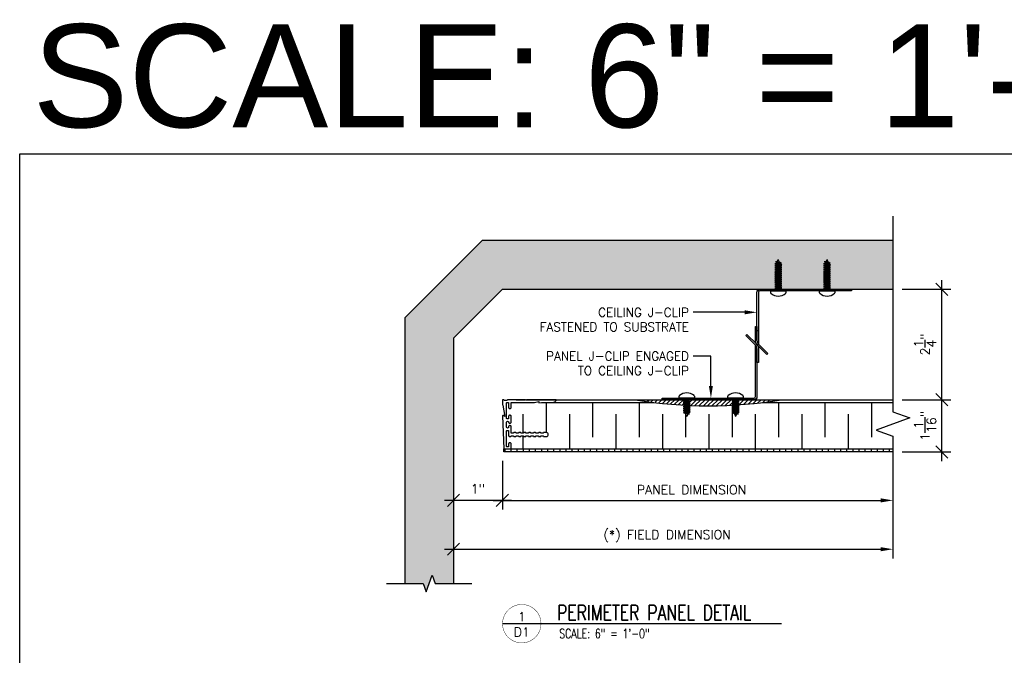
# Model space of a CAD drawing. Header units: inches. Extents: x 0 to 70.2, y 0 to 53.
# Tile 5 of 13: x 11 to 31.2, y 35.7 to 48.7. Entities that reach past the tile are written whole.
import ezdxf
from ezdxf import colors
from ezdxf.entities.mleader import LeaderData, LeaderLine
from ezdxf.enums import TextEntityAlignment as Align
from ezdxf.math import Vec2, Vec3

# ---------------------------------------------------------------- set-up
doc = ezdxf.new("R2010")
doc.units = ezdxf.units.IN
doc.header["$MEASUREMENT"] = 0
for name, color, linetype in [('1-ARCH', 1, 'Continuous'), ('1-DIM', 4, 'Continuous'), ('1-MOUNT', 155, 'Continuous'), ('1-PANEL', 6, 'Continuous'), ('1-TEXT', 2, 'Continuous'), ('1-TITLE', 4, 'Continuous')]:
    doc.layers.add(name, color=color, linetype=linetype)
doc.layers.add('1-VIEWPORT', color=3, linetype='Continuous', plot=False)
doc.styles.add('GEN NOTES', font='ARIALUNI.TTF')
doc.styles.add('TEXT', font='romans.shx')
doc.dimstyles.new('DIM 6-12', dxfattribs={"dimscale": 2, "dimtxt": 0.09375, "dimasz": 0.125, "dimexe": 0.09375, "dimexo": 0.09375, "dimgap": 0.0625, "dimtad": 1, "dimdec": 4, "dimzin": 3, "dimdsep": 46, "dimlunit": 5, "dimtxsty": 'TEXT', "dimblk": 'OBLIQUE', "dimcen": 0.09375, "dimdle": 0.09375, "dimclrd": 256, "dimclre": 4, "dimclrt": 2, "dimadec": 0, "dimazin": 0, "dimtfac": 1, "dimtdec": 4, "dimtmove": 0, "dimatfit": 3, "dimfxl": 1, "dimtfill": 1, "dimtolj": 1, "dimtzin": 0, "dimlwd": -1, "dimlwe": -1, "dimarcsym": 0})

# ---------------------------------------------------------------- blocks, each defined once
blk = doc.blocks.new('_Oblique')
at = {"color": 0, "linetype": 'ByBlock', "lineweight": -2}
blk.add_line((-0.5, -0.5), (0.5, 0.5), dxfattribs=at)
blk = doc.blocks.new('*D26')
at = {"layer": '1-DIM', "transparency": 16777216}
blk.add_line((19.697, 37.901), (28.634, 37.901), dxfattribs=at)
blk.add_solid([(28.634, 37.942), (28.634, 37.859), (28.884, 37.901)], dxfattribs=at)
at = {"layer": 'Defpoints', "color": 0, "transparency": 16777216}
for p in [(19.884, 37.901), (28.884, 37.901), (28.884, 37.901)]:
    blk.add_point(p, dxfattribs=at)
at = {"layer": '1-DIM', "transparency": 16777216, "xscale": 0.25, "yscale": 0.25, "zscale": 0.25, "rotation": 180}
blk.add_blockref('_Oblique', (19.884, 37.901), dxfattribs=at)
at = {"layer": '1-DIM', "color": 2, "transparency": 16777216, "insert": (24.259, 38.169), "char_height": 0.1875, "attachment_point": 5, "style": 'TEXT', "bg_fill": 3, "box_fill_scale": 1.25, "bg_fill_color": 256, "bg_fill_true_color": 13158600, "bg_fill_transparency": 0}
blk.add_mtext('\\A1;(*) FIELD DIMENSION', dxfattribs=at)
blk = doc.blocks.new('*D27')
at = {"layer": '1-DIM', "color": 4, "transparency": 16777216}
blk.add_line((20.884, 39.713), (20.884, 38.713), dxfattribs=at)
at = {"layer": '1-DIM', "transparency": 16777216}
blk.add_line((20.697, 38.901), (28.634, 38.901), dxfattribs=at)
blk.add_solid([(28.634, 38.942), (28.634, 38.859), (28.884, 38.901)], dxfattribs=at)
at = {"layer": 'Defpoints', "color": 0, "transparency": 16777216}
for p in [(20.884, 39.901), (28.884, 38.901), (28.884, 38.901)]:
    blk.add_point(p, dxfattribs=at)
at = {"layer": '1-DIM', "transparency": 16777216, "xscale": 0.25, "yscale": 0.25, "zscale": 0.25, "rotation": 180}
blk.add_blockref('_Oblique', (20.884, 38.901), dxfattribs=at)
at = {"layer": '1-DIM', "color": 2, "transparency": 16777216, "insert": (24.759, 39.119), "char_height": 0.1875, "attachment_point": 5, "style": 'TEXT', "bg_fill": 3, "box_fill_scale": 1.25, "bg_fill_color": 256, "bg_fill_true_color": 13158600, "bg_fill_transparency": 0}
blk.add_mtext('\\A1;PANEL DIMENSION', dxfattribs=at)
blk = doc.blocks.new('*D28')
at = {"layer": '1-DIM', "color": 4, "transparency": 16777216}
blk.add_line((20.884, 39.713), (20.884, 38.713), dxfattribs=at)
at = {"layer": '1-DIM', "transparency": 16777216}
blk.add_line((21.072, 38.901), (19.697, 38.901), dxfattribs=at)
at = {"layer": 'Defpoints', "color": 0, "transparency": 16777216}
for p in [(20.884, 39.901), (19.884, 38.901), (19.884, 38.901)]:
    blk.add_point(p, dxfattribs=at)
at = {"layer": '1-DIM', "transparency": 16777216, "xscale": 0.25, "yscale": 0.25, "zscale": 0.25, "rotation": 180}
blk.add_blockref('_Oblique', (19.884, 38.901), dxfattribs=at)
at = {"layer": '1-DIM', "transparency": 16777216, "xscale": 0.25, "yscale": 0.25, "zscale": 0.25}
blk.add_blockref('_Oblique', (20.884, 38.901), dxfattribs=at)
at = {"layer": '1-DIM', "color": 2, "transparency": 16777216, "insert": (20.384, 39.137), "char_height": 0.1875, "attachment_point": 5, "style": 'TEXT', "bg_fill": 3, "box_fill_scale": 1.25, "bg_fill_color": 256, "bg_fill_true_color": 13158600, "bg_fill_transparency": 0}
blk.add_mtext('\\A1;1"', dxfattribs=at)
blk = doc.blocks.new('*D29')
at = {"layer": '1-DIM', "transparency": 16777216}
blk.add_line((29.884, 39.706), (29.884, 41.151), dxfattribs=at)
at = {"layer": '1-DIM', "color": 4, "transparency": 16777216}
for p, q in [((29.072, 40.963), (30.072, 40.963)), ((29.072, 39.893), (30.072, 39.893))]:
    blk.add_line(p, q, dxfattribs=at)
at = {"layer": 'Defpoints', "color": 0, "transparency": 16777216}
for p in [(28.884, 40.963), (28.884, 39.893)]:
    blk.add_point(p, dxfattribs=at)
at = {"layer": '1-DIM', "transparency": 16777216, "xscale": 0.25, "yscale": 0.25, "zscale": 0.25}
for p, rotation in [((29.884, 40.963), 90), ((29.884, 39.893), 270)]:
    blk.add_blockref('_Oblique', p, dxfattribs=dict(at, rotation=rotation))
at = {"layer": '1-DIM', "color": 2, "transparency": 16777216, "insert": (29.541, 40.428), "char_height": 0.1875, "attachment_point": 5, "rotation": 90, "style": 'TEXT', "bg_fill": 3, "box_fill_scale": 1.25, "bg_fill_color": 256, "bg_fill_true_color": 13158600, "bg_fill_transparency": 0}
blk.add_mtext('\\A1;1{\\H1.000000x;\\S1/16;}"', dxfattribs=at)
at = {"layer": 'Defpoints', "color": 0, "transparency": 16777216}
blk.add_point((29.884, 40.963), dxfattribs=at)
blk = doc.blocks.new('SCREW-3_4')
for p, q in [((-0.156, 0.649), (-0.156, 0.681)), ((0.148, 0.641), (-0.148, 0.641)), ((-0.042, 0.617), (-0.072, 0.612)), ((-0.072, 0.612), (-0.042, 0.596)), ((-0.072, 0.612), (0.072, 0.585)), ((-0.042, 0.641), (-0.042, 0.617)), ((0.042, 0.601), (-0.042, 0.617)), ((0.042, 0.641), (0.042, 0.601)), ((0.156, 0.681), (0.156, 0.649)), ((-0.042, 0.575), (-0.072, 0.571)), ((-0.072, 0.571), (-0.042, 0.555)), ((-0.072, 0.571), (0.072, 0.543)), ((-0.042, 0.534), (-0.072, 0.529)), ((-0.072, 0.529), (-0.042, 0.513)), ((-0.072, 0.529), (0.072, 0.502)), ((-0.042, 0.493), (-0.072, 0.488)), ((-0.072, 0.488), (-0.042, 0.472)), ((-0.072, 0.488), (0.072, 0.461)), ((-0.042, 0.451), (-0.072, 0.447)), ((-0.072, 0.447), (-0.042, 0.43)), ((-0.072, 0.447), (0.072, 0.419)), ((-0.042, 0.41), (-0.072, 0.405)), ((-0.072, 0.405), (-0.042, 0.389)), ((-0.072, 0.405), (0.072, 0.378)), ((-0.042, 0.596), (-0.042, 0.575)), ((-0.042, 0.596), (0.042, 0.58)), ((0.042, 0.56), (-0.042, 0.575)), ((-0.042, 0.555), (-0.042, 0.534)), ((-0.042, 0.555), (0.042, 0.539)), ((0.042, 0.518), (-0.042, 0.534)), ((-0.042, 0.513), (-0.042, 0.493)), ((-0.042, 0.513), (0.042, 0.497)), ((0.042, 0.477), (-0.042, 0.493)), ((-0.042, 0.472), (-0.042, 0.451)), ((-0.042, 0.472), (0.042, 0.456)), ((0.042, 0.435), (-0.042, 0.451)), ((-0.042, 0.43), (-0.042, 0.41)), ((-0.042, 0.43), (0.042, 0.415)), ((0.042, 0.394), (-0.042, 0.41)), ((0.072, 0.585), (0.042, 0.601)), ((0.042, 0.58), (0.072, 0.585)), ((0.042, 0.58), (0.042, 0.56)), ((0.072, 0.543), (0.042, 0.56)), ((0.042, 0.539), (0.072, 0.543)), ((0.042, 0.539), (0.042, 0.518)), ((0.072, 0.502), (0.042, 0.518)), ((0.042, 0.497), (0.072, 0.502)), ((0.042, 0.497), (0.042, 0.477)), ((0.072, 0.461), (0.042, 0.477)), ((0.042, 0.456), (0.072, 0.461)), ((0.042, 0.456), (0.042, 0.435)), ((0.072, 0.419), (0.042, 0.435)), ((0.042, 0.415), (0.072, 0.419)), ((0.042, 0.415), (0.042, 0.394)), ((-0.042, 0.368), (-0.072, 0.364)), ((-0.072, 0.364), (-0.042, 0.348)), ((-0.072, 0.364), (0.072, 0.336)), ((-0.042, 0.327), (-0.072, 0.322)), ((-0.072, 0.322), (-0.042, 0.306)), ((-0.072, 0.322), (0.072, 0.295)), ((-0.042, 0.285), (-0.072, 0.281)), ((-0.072, 0.281), (-0.042, 0.265)), ((-0.072, 0.281), (0.072, 0.253)), ((-0.042, 0.244), (-0.072, 0.24)), ((-0.072, 0.24), (-0.042, 0.223)), ((-0.072, 0.24), (0.072, 0.212)), ((-0.042, 0.203), (-0.072, 0.198)), ((-0.042, 0.389), (-0.042, 0.368)), ((-0.042, 0.389), (0.042, 0.373)), ((0.042, 0.352), (-0.042, 0.368)), ((-0.042, 0.348), (-0.042, 0.327)), ((-0.042, 0.348), (0.042, 0.332)), ((0.042, 0.311), (-0.042, 0.327)), ((-0.042, 0.306), (-0.042, 0.285)), ((-0.042, 0.306), (0.042, 0.29)), ((0.042, 0.27), (-0.042, 0.285)), ((-0.042, 0.265), (-0.042, 0.244)), ((-0.042, 0.265), (0.042, 0.249)), ((0.042, 0.228), (-0.042, 0.244)), ((-0.042, 0.223), (-0.042, 0.203)), ((-0.042, 0.223), (0.042, 0.207)), ((0.042, 0.187), (-0.042, 0.203)), ((0.072, 0.378), (0.042, 0.394)), ((0.042, 0.373), (0.072, 0.378)), ((0.042, 0.373), (0.042, 0.352)), ((0.072, 0.336), (0.042, 0.352)), ((0.042, 0.332), (0.072, 0.336)), ((0.042, 0.332), (0.042, 0.311)), ((0.072, 0.295), (0.042, 0.311)), ((0.042, 0.29), (0.072, 0.295)), ((0.042, 0.29), (0.042, 0.27)), ((0.072, 0.253), (0.042, 0.27)), ((0.042, 0.249), (0.072, 0.253)), ((0.042, 0.249), (0.042, 0.228)), ((0.072, 0.212), (0.042, 0.228)), ((0.042, 0.207), (0.072, 0.212)), ((0.042, 0.207), (0.042, 0.187)), ((-0.072, 0.198), (-0.042, 0.182)), ((-0.072, 0.198), (0.072, 0.171)), ((-0.042, 0.161), (-0.072, 0.157)), ((-0.072, 0.157), (-0.042, 0.141)), ((-0.072, 0.157), (0.072, 0.129)), ((-0.042, 0.12), (-0.072, 0.115)), ((-0.072, 0.115), (-0.042, 0.099)), ((-0.072, 0.115), (0.072, 0.088)), ((-0.034, 0.077), (-0.065, 0.072)), ((-0.034, 0.056), (-0.065, 0.072)), ((0.059, 0.049), (-0.065, 0.072)), ((-0.042, 0.182), (-0.042, 0.161)), ((-0.042, 0.182), (0.042, 0.166)), ((0.042, 0.145), (-0.042, 0.161)), ((-0.042, 0.141), (-0.042, 0.12)), ((-0.042, 0.141), (0.042, 0.125)), ((0.042, 0.104), (-0.042, 0.12)), ((-0.042, 0.099), (-0.042, 0.094)), ((-0.042, 0.099), (0.042, 0.083)), ((-0.042, 0.094), (-0.034, 0.077)), ((-0.034, 0.077), (0.029, 0.065)), ((0.029, 0.044), (-0.034, 0.056)), ((-0.024, 0.054), (0, 0)), ((0.02, 0.046), (0, 0)), ((0.029, 0.065), (0.037, 0.084)), ((0.059, 0.049), (0.029, 0.065)), ((0.029, 0.044), (0.059, 0.049)), ((0.072, 0.171), (0.042, 0.187)), ((0.042, 0.166), (0.072, 0.171)), ((0.042, 0.166), (0.042, 0.145)), ((0.072, 0.129), (0.042, 0.145)), ((0.042, 0.125), (0.072, 0.129)), ((0.042, 0.125), (0.042, 0.104)), ((0.072, 0.088), (0.042, 0.104)), ((0.042, 0.083), (0.072, 0.088))]:
    blk.add_line(p, q)
for centre, radius, start, end in [((-0.141, 0.681), 0.0156, 131.6968, 180), ((-0.148, 0.649), 0.00781, 180, 270), ((0, 0.523), 0.227, 48.3032, 131.6968), ((0.148, 0.649), 0.00781, 270, 0), ((0.141, 0.681), 0.0156, 0, 48.3032)]:
    blk.add_arc(centre, radius, start, end)
blk = doc.blocks.new('SCREW-1_2')
for p, q in [((-0.156, 0.381), (-0.156, 0.413)), ((0.156, 0.413), (0.156, 0.381)), ((0.148, 0.373), (-0.148, 0.373)), ((-0.042, 0.368), (-0.072, 0.364)), ((-0.072, 0.364), (-0.042, 0.348)), ((-0.072, 0.364), (0.072, 0.336)), ((-0.042, 0.327), (-0.072, 0.322)), ((-0.072, 0.322), (-0.042, 0.306)), ((-0.072, 0.322), (0.072, 0.295)), ((-0.042, 0.285), (-0.072, 0.281)), ((-0.072, 0.281), (-0.042, 0.265)), ((-0.072, 0.281), (0.072, 0.253)), ((-0.042, 0.244), (-0.072, 0.24)), ((-0.072, 0.24), (-0.042, 0.223)), ((-0.072, 0.24), (0.072, 0.212)), ((-0.042, 0.203), (-0.072, 0.198)), ((-0.042, 0.373), (-0.042, 0.368)), ((0.042, 0.352), (-0.042, 0.368)), ((-0.042, 0.348), (-0.042, 0.327)), ((-0.042, 0.348), (0.042, 0.332)), ((0.042, 0.311), (-0.042, 0.327)), ((-0.042, 0.306), (-0.042, 0.285)), ((-0.042, 0.306), (0.042, 0.29)), ((0.042, 0.27), (-0.042, 0.285)), ((-0.042, 0.265), (-0.042, 0.244)), ((-0.042, 0.265), (0.042, 0.249)), ((0.042, 0.228), (-0.042, 0.244)), ((-0.042, 0.223), (-0.042, 0.203)), ((-0.042, 0.223), (0.042, 0.207)), ((0.042, 0.187), (-0.042, 0.203)), ((0.042, 0.373), (0.042, 0.352)), ((0.072, 0.336), (0.042, 0.352)), ((0.042, 0.332), (0.072, 0.336)), ((0.042, 0.332), (0.042, 0.311)), ((0.072, 0.295), (0.042, 0.311)), ((0.042, 0.29), (0.072, 0.295)), ((0.042, 0.29), (0.042, 0.27)), ((0.072, 0.253), (0.042, 0.27)), ((0.042, 0.249), (0.072, 0.253)), ((0.042, 0.249), (0.042, 0.228)), ((0.072, 0.212), (0.042, 0.228)), ((0.042, 0.207), (0.072, 0.212)), ((0.042, 0.207), (0.042, 0.187)), ((-0.072, 0.198), (-0.042, 0.182)), ((-0.072, 0.198), (0.072, 0.171)), ((-0.042, 0.161), (-0.072, 0.157)), ((-0.072, 0.157), (-0.042, 0.141)), ((-0.072, 0.157), (0.072, 0.129)), ((-0.042, 0.12), (-0.072, 0.115)), ((-0.072, 0.115), (-0.042, 0.099)), ((-0.072, 0.115), (0.072, 0.088)), ((-0.034, 0.077), (-0.065, 0.072)), ((-0.034, 0.056), (-0.065, 0.072)), ((0.059, 0.049), (-0.065, 0.072)), ((-0.042, 0.182), (-0.042, 0.161)), ((-0.042, 0.182), (0.042, 0.166)), ((0.042, 0.145), (-0.042, 0.161)), ((-0.042, 0.141), (-0.042, 0.12)), ((-0.042, 0.141), (0.042, 0.125)), ((0.042, 0.104), (-0.042, 0.12)), ((-0.042, 0.099), (-0.042, 0.094)), ((-0.042, 0.099), (0.042, 0.083)), ((-0.042, 0.094), (-0.034, 0.077)), ((-0.034, 0.077), (0.029, 0.065)), ((0.029, 0.044), (-0.034, 0.056)), ((-0.024, 0.054), (0, 0)), ((0.02, 0.046), (0, 0)), ((0.029, 0.065), (0.037, 0.084)), ((0.059, 0.049), (0.029, 0.065)), ((0.029, 0.044), (0.059, 0.049)), ((0.072, 0.171), (0.042, 0.187)), ((0.042, 0.166), (0.072, 0.171)), ((0.042, 0.166), (0.042, 0.145)), ((0.072, 0.129), (0.042, 0.145)), ((0.042, 0.125), (0.072, 0.129)), ((0.042, 0.125), (0.042, 0.104)), ((0.072, 0.088), (0.042, 0.104)), ((0.042, 0.083), (0.072, 0.088))]:
    blk.add_line(p, q)
for centre, radius, start, end in [((-0.141, 0.413), 0.0156, 131.6968, 180), ((0, 0.255), 0.227, 48.3032, 131.6968), ((0.141, 0.413), 0.0156, 0, 48.3032), ((-0.148, 0.381), 0.00781, 180, 270), ((0.148, 0.381), 0.00781, 270, 0)]:
    blk.add_arc(centre, radius, start, end)
blk = doc.blocks.new('A-6415')
at = {"layer": '1-PANEL', "color": 7}
blk.add_lwpolyline([(-0.076, 0.983), (-0.076, 0.903, 0.042545), (-0.074, 0.883), (-0.034, 0.653), (-0.058, 0.673, 0.649268), (-0.075, 0.665), (-0.05, 0.004, 0.404141), (-0.046, 0), (0.092, 0, 0.414214), (0.096, 0.004), (0.096, 0.102, 0.414214), (0.076, 0.121), (0.066, 0.121, 0.414214), (0.046, 0.102), (0.046, 0.05, -0.414214), (0.036, 0.04), (0.015, 0.04, -0.414214), (0.005, 0.05), (0.005, 0.361, -0.414214), (0.015, 0.371), (0.036, 0.371, -0.414214), (0.046, 0.361), (0.046, 0.27, 0.414214), (0.066, 0.25), (0.086, 0.25, 0.414214), (0.096, 0.26), (0.096, 0.265), (0.146, 0.265), (0.146, 0.26, 0.414214), (0.156, 0.25), (0.186, 0.25, 0.414214), (0.196, 0.26), (0.196, 0.265), (0.246, 0.265), (0.246, 0.26, 0.414214), (0.256, 0.25), (0.286, 0.25, 0.414214), (0.296, 0.26), (0.296, 0.265), (0.346, 0.265), (0.346, 0.26, 0.414214), (0.356, 0.25), (0.386, 0.25, 0.414214), (0.396, 0.26), (0.396, 0.265), (0.446, 0.265), (0.446, 0.26, 0.414214), (0.456, 0.25), (0.486, 0.25, 0.414214), (0.496, 0.26), (0.496, 0.265), (0.546, 0.265), (0.546, 0.26, 0.414214), (0.556, 0.25), (0.586, 0.25, 0.414214), (0.596, 0.26), (0.596, 0.265), (0.646, 0.265), (0.646, 0.26, 0.414214), (0.656, 0.25), (0.686, 0.25, 0.414214), (0.696, 0.26), (0.696, 0.265), (0.746, 0.265), (0.746, 0.26, 0.414214), (0.756, 0.25), (0.806, 0.25, 1), (0.806, 0.33), (0.796, 0.33), (0.756, 0.33, 0.414214), (0.746, 0.32), (0.746, 0.315), (0.696, 0.315), (0.696, 0.32, 0.414214), (0.686, 0.33), (0.656, 0.33, 0.414214), (0.646, 0.32), (0.646, 0.315), (0.596, 0.315), (0.596, 0.32, 0.414214), (0.586, 0.33), (0.556, 0.33, 0.414214), (0.546, 0.32), (0.546, 0.315), (0.496, 0.315), (0.496, 0.32, 0.414214), (0.486, 0.33), (0.456, 0.33, 0.414214), (0.446, 0.32), (0.446, 0.315), (0.396, 0.315), (0.396, 0.32, 0.414214), (0.386, 0.33), (0.356, 0.33, 0.414214), (0.346, 0.32), (0.346, 0.315), (0.296, 0.315), (0.296, 0.32, 0.414214), (0.286, 0.33), (0.256, 0.33, 0.414214), (0.246, 0.32), (0.246, 0.315), (0.196, 0.315), (0.196, 0.32, 0.414214), (0.186, 0.33), (0.156, 0.33, 0.414214), (0.146, 0.32), (0.146, 0.315), (0.096, 0.315), (0.096, 0.45, 0.414214), (0.076, 0.47), (0.066, 0.47, 0.414214), (0.046, 0.45), (0.046, 0.441, -0.414214), (0.026, 0.421), (0.025, 0.421, -0.414214), (0.005, 0.441), (0.005, 0.537, -0.414214), (0.025, 0.557), (0.026, 0.557, -0.414214), (0.046, 0.537), (0.046, 0.537, 0.414214), (0.066, 0.517), (0.076, 0.517, 0.414214), (0.096, 0.537), (0.096, 0.658, 0.414214), (0.076, 0.678), (0.066, 0.678, 0.414214), (0.046, 0.658), (0.046, 0.617, -0.414214), (0.036, 0.607), (0.015, 0.607, -0.414214), (0.005, 0.617), (0.005, 0.928, -0.414214), (0.015, 0.938), (0.036, 0.938, -0.414214), (0.046, 0.928), (0.046, 0.836, 0.414214), (0.066, 0.817), (0.076, 0.817, 0.414214), (0.096, 0.836), (0.096, 0.938), (0.569, 0.938), (0.654, 0.953), (0.654, 0.928), (0.71, 0.938), (0.937, 0.938, 0.260471), (1.003, 0.979, 0.571437), (0.994, 0.993), (0.407, 0.993), (0.397, 0.983), (0.387, 0.993), (0.036, 0.993, 0.297749), (0.013, 0.978), (-0.037, 0.978), (-0.061, 0.992, 0.57735)], format="xyb", close=True, dxfattribs=at)
blk = doc.blocks.new('*D49')
at = {"layer": '1-DIM', "transparency": 16777216}
blk.add_line((29.884, 40.776), (29.884, 43.412), dxfattribs=at)
at = {"layer": '1-DIM', "color": 4, "transparency": 16777216}
for p, q in [((29.072, 43.225), (30.072, 43.225)), ((29.072, 40.963), (30.072, 40.963))]:
    blk.add_line(p, q, dxfattribs=at)
at = {"layer": 'Defpoints', "color": 0, "transparency": 16777216}
for p in [(28.884, 43.225), (29.884, 43.225), (28.884, 40.963)]:
    blk.add_point(p, dxfattribs=at)
at = {"layer": '1-DIM', "transparency": 16777216, "xscale": 0.25, "yscale": 0.25, "zscale": 0.25}
for p, rotation in [((29.884, 43.225), 90), ((29.884, 40.963), 270)]:
    blk.add_blockref('_Oblique', p, dxfattribs=dict(at, rotation=rotation))
at = {"layer": '1-DIM', "color": 2, "transparency": 16777216, "insert": (29.541, 42.094), "char_height": 0.1875, "attachment_point": 5, "rotation": 90, "style": 'TEXT', "bg_fill": 3, "box_fill_scale": 1.25, "bg_fill_color": 256, "bg_fill_true_color": 13158600, "bg_fill_transparency": 0}
blk.add_mtext('\\A1;2{\\H1.000000x;\\S1/4;}"', dxfattribs=at)
blk = doc.blocks.new('*U19')
at = {"layer": '1-TITLE', "const_width": 0.00651}
blk.add_lwpolyline([(0, 0, 1), (0.628, 0, 0.414214), (0.314, 0.314, 0.414214), (0, 0, 2.926408)], format="xyb", dxfattribs=at)
at = {"layer": '1-TITLE', "const_width": 0.02}
blk.add_lwpolyline([(0, 0), (4.559, 0)], dxfattribs=at)
at = {"layer": '1-TEXT', "style": 'TEXT'}
for tag, p in [('DETAIL#', (0.301, 0.094)), ('SHEET#', (0.306, -0.207))]:
    blk.add_attdef(tag, text='', height=0.125, dxfattribs=at).set_placement(p, align=Align.CENTER)
at = {"layer": '1-TEXT', "color": 2, "style": 'TEXT'}
blk.add_attdef('VIEWNAME', (0.89, 0.061), '', height=0.25, dxfattribs=at)
at = {"layer": '1-TEXT', "style": 'TEXT'}
for tag, p in [('NOTE1', (0.926, -0.281)), ('NOTE2', (0.926, -0.463)), ('NOTE3', (0.926, -0.655)), ('NOTE4', (0.926, -0.832))]:
    blk.add_attdef(tag, p, '', height=0.125, dxfattribs=at)

msp = doc.modelspace()

# ---------------------------------------------------------------- hatches: boundary and pattern name
at = {"layer": '1-ARCH'}
h = msp.add_hatch(dxfattribs=at)
h.set_pattern_fill('AR-SAND', color=8, scale=0.1, style=0)
h.set_pattern_definition([(37.5, (-105.671, 9.65685), (-0.00629934, 0.19268238), [0, -0.152, 0, -0.17, 0, -0.1625]), (7.5, (-105.671, 9.65685), (0.17697767, 0.2822146), [0, -0.082, 0, -0.137, 0, -0.0525]), (327.5, (-105.794, 9.65685), (0.31141419, 0.0005659), [0, -0.05, 0, -0.18, 0, -0.235]), (317.5, (-105.794, 9.65685), (0.30061266, 0.08776756), [0, -0.025, 0, -0.118, 0, -0.135])])
h.paths.add_polyline_path([(26.49373, 43.22459), (26.49373, 43.23319), (26.46321, 43.24936), (26.49373, 43.2539), (26.49373, 43.27462), (26.46321, 43.29079), (26.49373, 43.29533), (26.49373, 43.31604), (26.46321, 43.33221), (26.49373, 43.33675), (26.49373, 43.35746), (26.46321, 43.37363), (26.49373, 43.37817), (26.49373, 43.39888), (26.46321, 43.41505), (26.49373, 43.41959), (26.49373, 43.44031), (26.46321, 43.45648), (26.49373, 43.46102), (26.49373, 43.48173), (26.46321, 43.4979), (26.49373, 43.50244), (26.49373, 43.52315), (26.46321, 43.53932), (26.49373, 43.54386), (26.49373, 43.56457), (26.46321, 43.58074), (26.49373, 43.58528), (26.49373, 43.60599), (26.46321, 43.62217), (26.49373, 43.62671), (26.49373, 43.64742), (26.46321, 43.66359), (26.49373, 43.66813), (26.49373, 43.68884), (26.46321, 43.70501), (26.49373, 43.70955), (26.49373, 43.73026), (26.46321, 43.74643), (26.49878, 43.75172), (26.50659, 43.76923), (26.47607, 43.7854), (26.50659, 43.78994), (26.5151, 43.78832), (26.53552, 43.83414), (26.55974, 43.77982), (26.56983, 43.77789), (26.60034, 43.76172), (26.56983, 43.75718), (26.58043, 43.73339), (26.60783, 43.71887), (26.57731, 43.71433), (26.57731, 43.69362), (26.60783, 43.67745), (26.57731, 43.67291), (26.57731, 43.6522), (26.60783, 43.63603), (26.57731, 43.63149), (26.57731, 43.61078), (26.60783, 43.59461), (26.57731, 43.59007), (26.57731, 43.56936), (26.60783, 43.55318), (26.57731, 43.54864), (26.57731, 43.52793), (26.60783, 43.51176), (26.57731, 43.50722), (26.57731, 43.48651), (26.60783, 43.47034), (26.57731, 43.4658), (26.57731, 43.44509), (26.60783, 43.42892), (26.57731, 43.42438), (26.57731, 43.40367), (26.60783, 43.3875), (26.57731, 43.38296), (26.57731, 43.36224), (26.60783, 43.34607), (26.57731, 43.34153), (26.57731, 43.32082), (26.60783, 43.30465), (26.57731, 43.30011), (26.57731, 43.2794), (26.60783, 43.26323), (26.57731, 43.25869), (26.57731, 43.23798), (26.60258, 43.22459), (27.49373, 43.22459), (27.49373, 43.23319), (27.46321, 43.24936), (27.49373, 43.2539), (27.49373, 43.27462), (27.46321, 43.29079), (27.49373, 43.29533), (27.49373, 43.31604), (27.46321, 43.33221), (27.49373, 43.33675), (27.49373, 43.35746), (27.46321, 43.37363), (27.49373, 43.37817), (27.49373, 43.39888), (27.46321, 43.41505), (27.49373, 43.41959), (27.49373, 43.44031), (27.46321, 43.45648), (27.49373, 43.46102), (27.49373, 43.48173), (27.46321, 43.4979), (27.49373, 43.50244), (27.49373, 43.52315), (27.46321, 43.53932), (27.49373, 43.54386), (27.49373, 43.56457), (27.46321, 43.58074), (27.49373, 43.58528), (27.49373, 43.60599), (27.46321, 43.62217), (27.49373, 43.62671), (27.49373, 43.64742), (27.46321, 43.66359), (27.49373, 43.66813), (27.49373, 43.68884), (27.46321, 43.70501), (27.49373, 43.70955), (27.49373, 43.73026), (27.46321, 43.74643), (27.49878, 43.75172), (27.50659, 43.76923), (27.47607, 43.7854), (27.50659, 43.78994), (27.5151, 43.78832), (27.53552, 43.83414), (27.55974, 43.77982), (27.56983, 43.77789), (27.60034, 43.76172), (27.56983, 43.75718), (27.58043, 43.73339), (27.60783, 43.71887), (27.57731, 43.71433), (27.57731, 43.69362), (27.60783, 43.67745), (27.57731, 43.67291), (27.57731, 43.6522), (27.60783, 43.63603), (27.57731, 43.63149), (27.57731, 43.61078), (27.60783, 43.59461), (27.57731, 43.59007), (27.57731, 43.56936), (27.60783, 43.55318), (27.57731, 43.54864), (27.57731, 43.52793), (27.60783, 43.51176), (27.57731, 43.50722), (27.57731, 43.48651), (27.60783, 43.47034), (27.57731, 43.4658), (27.57731, 43.44509), (27.60783, 43.42892), (27.57731, 43.42438), (27.57731, 43.40367), (27.60783, 43.3875), (27.57731, 43.38296), (27.57731, 43.36224), (27.60783, 43.34607), (27.57731, 43.34153), (27.57731, 43.32082), (27.60783, 43.30465), (27.57731, 43.30011), (27.57731, 43.2794), (27.60783, 43.26323), (27.57731, 43.25869), (27.57731, 43.23798), (27.60258, 43.22459), (28.88437, 43.22459), (28.88437, 44.22459), (20.47016, 44.22459), (18.88437, 42.6388), (18.88437, 37.20036), (19.25937, 37.20036), (19.32187, 37.02864), (19.44687, 37.37207), (19.50937, 37.20036), (19.88437, 37.20036), (19.88437, 42.22459), (20.88437, 43.22459)])
at = {"layer": '1-MOUNT'}
h = msp.add_hatch(dxfattribs=at)
h.set_pattern_fill('ANSI31', color=256, scale=0.5, style=0)
h.set_pattern_definition([(45, (76.65206, 23.90067), (-0.044194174, 0.044194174), [])])
h.paths.add_polyline_path([(26.65206, 40.96317), (26.15206, 40.96317), (26.15206, 40.89351, 0.01392902)])
h.paths.add_polyline_path([(26.15206, 40.89351), (26.15206, 40.96317), (25.15206, 40.96317), (25.15206, 40.83817, 0.02764954)])
h.paths.add_polyline_path([(25.15206, 40.83817), (25.15206, 40.96317), (24.15206, 40.96317), (24.15206, 40.89351, 0.02764954)])
h.paths.add_polyline_path([(24.15206, 40.89351), (24.15206, 40.96317), (23.65206, 40.96317, 0.01392902)])

# ---------------------------------------------------------------- linework, layer by layer
at = {"layer": '1-ARCH'}
msp.add_line((20.88437, 43.22459), (28.88437, 43.22459), dxfattribs=at)
msp.add_lwpolyline([(20.88437, 43.22459), (19.88437, 42.22459)], dxfattribs=at)
at = {"layer": '1-DIM'}
msp.add_lwpolyline([(18.50937, 37.20036), (19.25937, 37.20036), (19.32187, 37.02864), (19.44687, 37.37207), (19.50937, 37.20036), (20.25937, 37.20036)], dxfattribs=at)
at = {"layer": '1-MOUNT'}
for p, q in [((26.44177, 43.19334), (26.44177, 43.22459)), ((26.44177, 43.19334), (26.44177, 43.22459)), ((26.62927, 43.19334), (26.62927, 43.22459)), ((26.62927, 43.19334), (26.62927, 43.22459)), ((27.44177, 43.19334), (27.44177, 43.22459)), ((27.44177, 43.19334), (27.44177, 43.22459)), ((27.62927, 43.19334), (27.62927, 43.22459)), ((27.62927, 43.19334), (27.62927, 43.22459)), ((26.09802, 42.38084), (26.12927, 42.38084)), ((26.09802, 41.80692), (26.06677, 41.80692)), ((24.56677, 40.99442), (24.56677, 40.96317)), ((24.75427, 40.99442), (24.75427, 40.96317)), ((25.56677, 40.99442), (25.56677, 40.96317)), ((25.75427, 40.99442), (25.75427, 40.96317))]:
    msp.add_line(p, q, dxfattribs=at)
for points in [[(26.09802, 42.17656), (26.09802, 43.16209, -0.41421356), (26.16052, 43.22459), (28.03552, 43.22459), (28.03552, 43.19334), (26.16052, 43.19334, 0.41421356), (26.12927, 43.16209), (26.12927, 42.10647)], [(26.09802, 42.1895), (26.09802, 42.17656, 0.19891237), (26.12548, 42.11027), (26.32435, 41.91139), (26.30226, 41.88929), (26.10338, 42.08817, -0.19891237), (26.06677, 42.17656), (26.06677, 42.46317), (26.09802, 42.46317), (26.09802, 42.16361)], [(26.09802, 41.99825), (26.09802, 42.0112, 0.19891237), (26.07056, 42.07749), (25.87169, 42.27636), (25.89379, 42.29846), (26.09266, 42.09959, -0.19891237), (26.12927, 42.0112), (26.12927, 41.72459), (26.09802, 41.72459), (26.09802, 42.0112)], [(26.09802, 42.0112), (26.09802, 41.02567, -0.41421356), (26.03552, 40.96317), (24.16052, 40.96317), (24.16052, 40.99442), (26.03552, 40.99442, 0.41421356), (26.06677, 41.02567), (26.06677, 42.08128)]]:
    msp.add_lwpolyline(points, format="xyb", dxfattribs=at)
for points in [[(26.06677, 42.12547), (26.06677, 42.17656)], [(26.12927, 42.06228), (26.12927, 42.0112)]]:
    msp.add_lwpolyline(points, dxfattribs=at)
msp.add_arc((25.10312, 49.90067), 9.0625, 260.472717, 279.527283, dxfattribs=at)
at = {"layer": '1-PANEL'}
for p, q in [((21.16898, 40.96317), (21.35307, 40.96317)), ((21.90077, 40.90737), (23.98531, 40.90737))]:
    msp.add_line(p, q, dxfattribs=at)
at = {"layer": '1-PANEL', "color": 8}
for p, q in [((21.78215, 40.90737), (21.78215, 40.29076)), ((22.73376, 40.90737), (22.73376, 40.19366)), ((23.68537, 40.90737), (23.68537, 40.19366)), ((25.58859, 40.85118), (25.58859, 40.19366)), ((26.5402, 40.90737), (26.5402, 40.19366)), ((27.49181, 40.90737), (27.49181, 40.19366)), ((28.44342, 40.90737), (28.44342, 40.19366)), ((21.30634, 40.66947), (21.30634, 40.27554)), ((24.63698, 40.67407), (24.63698, 40.19366)), ((21.78215, 40.2096), (21.78215, 40.19366))]:
    msp.add_line(p, q, dxfattribs=at)
at = {"layer": '1-VIEWPORT'}
msp.add_lwpolyline([(11, 46), (70.24281, 46), (70.24281, 0), (11, 0)], close=True, dxfattribs=at)

# ---------------------------------------------------------------- block references
at = {"layer": '1-MOUNT', "rotation": 180}
for p in [(26.53552, 43.83414), (27.53552, 43.83414)]:
    msp.add_blockref('SCREW-3_4', p, dxfattribs=at)
at = {"layer": '1-MOUNT'}
for p in [(24.66052, 40.62125), (25.66052, 40.62125)]:
    msp.add_blockref('SCREW-1_2', p, dxfattribs=at)
at = {"layer": '1-TITLE'}
ref = msp.add_blockref('*U19', (20.88845, 36.37609), dxfattribs=dict(at, xscale=1.254172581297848, yscale=1.254172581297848, zscale=1.254172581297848))
ref.add_attrib('VIEWNAME', 'PERIMETER PANEL DETAIL', (22.00479, 36.44525), dxfattribs={"color": 2, "height": 0.312495, "style": 'TEXT', "width": 0.75})
ref.add_attrib('DETAIL#', '1', dxfattribs={"color": 2, "height": 0.1875, "style": 'TEXT'}).set_placement((21.28254, 36.51986), align=Align.MIDDLE_CENTER)
ref.add_attrib('SHEET#', 'D1', dxfattribs={"color": 2, "height": 0.1875, "style": 'TEXT'}).set_placement((21.28254, 36.20631), align=Align.MIDDLE_CENTER)
ref.add_attrib('NOTE1', 'SCALE: 6" = 1\'-0"', dxfattribs={"color": 2, "height": 0.1875, "style": 'TEXT', "width": 0.75}).set_placement((22.04999, 36.0241), align=Align.BOTTOM_LEFT)

# ---------------------------------------------------------------- texts
at = {"layer": '1-TEXT', "insert": (10.07705, 47.58075), "char_height": 2.109375, "width": 58.693524, "attachment_point": 4, "style": 'GEN NOTES'}
msp.add_mtext('\\pi1.1839;SCALE: 6" = 1\'-0" :  TYP. DETAILS-D SIZE ', dxfattribs=at)

# ---------------------------------------------------------------- leaders
at = {"layer": '1-TEXT'}
ml = msp.add_multileader_mtext('Standard', dxfattribs=at)
ml.set_content('CEILING J-CLIP \\PFASTENED TO SUBSTRATE', color=256, style='TEXT')
ml.set_leader_properties(color=4, linetype='ByLayer', lineweight=-1)
ml.build(insert=Vec2(0, 0))
ml.multileader.update_dxf_attribs({"dogleg_length": 0.36, "arrow_head_size": 0.25})
ctx = ml.context
ctx.base_point, ctx.char_height, ctx.arrow_head_size, ctx.landing_gap_size, ctx.plane_origin = Vec3(21.18662, 42.75234), 0.18, 0.25, 0.09, Vec3(26.58848, 41.5862)
ctx.text_align_type = 2
notes = []
notes.append((ctx, [(0, (1, 1, 0), (25.59256, 42.75234), (-1, 0), 0.79737, [(0, [(26.09802, 42.75234)], 0, [])])]))
ctx.mtext.insert, ctx.mtext.width, ctx.mtext.alignment, ctx.mtext.flow_direction = Vec3(24.70519, 42.84234), 3.5204687, 3, 5
ml = msp.add_multileader_mtext('Standard', dxfattribs=at)
ml.set_content('PANEL J-CLIP ENGAGED\\PTO CEILING J-CLIP', color=256, style='TEXT')
ml.set_leader_properties(color=4, linetype='ByLayer', lineweight=-1)
ml.build(insert=Vec2(0, 0))
ml.multileader.update_dxf_attribs({"dogleg_length": 0.36, "arrow_head_size": 0.25})
ctx = ml.context
ctx.base_point, ctx.char_height, ctx.arrow_head_size, ctx.landing_gap_size, ctx.plane_origin = Vec3(21.3409, 41.8572), 0.18, 0.25, 0.09, Vec3(26.15111, 40.52281)
ctx.text_align_type = 2
notes.append((ctx, [(0, (1, 1, 0), (25.15519, 41.8572), (-1, 0), 0.36, [(0, [(25.15519, 40.99442)], 0, [])])]))
ctx.mtext.insert, ctx.mtext.width, ctx.mtext.alignment, ctx.mtext.flow_direction = Vec3(24.70519, 41.9472), 3.360328, 3, 5
for ctx, leaders in notes:
    for number, flags, end, landing, length, lines in leaders:
        leader = LeaderData()
        leader.index, (leader.has_last_leader_line, leader.has_dogleg_vector, leader.attachment_direction) = number, flags
        leader.last_leader_point, leader.dogleg_vector, leader.dogleg_length = Vec3(end), Vec3(landing), length
        for number, points, colour, breaks in lines:
            line = LeaderLine()
            line.index, line.vertices, line.color, line.breaks = number, Vec3.list(points), colors.encode_raw_color(colour), breaks
            leader.lines.append(line)
        ctx.leaders.append(leader)

# ---------------------------------------------------------------- next in the draw order: dimensions: what is measured, and where the dimension line sits
at = {"layer": '1-DIM'}
for base, p1, p2, text, picture, middle in [((28.88437, 38.90067), (20.88437, 39.90067), (28.88437, 38.90067), 'PANEL DIMENSION', '*D27', (24.75937, 39.11942)), ((28.88437, 37.90067), (19.88437, 37.90067), (28.88437, 37.90067), '(*) FIELD DIMENSION', '*D26', (24.25937, 38.16853))]:
    dim = msp.add_linear_dim(base=base, p1=p1, p2=p2, text=text, dimstyle='DIM 6-12', override={"dimpost": '"', "dimblk1": 'Oblique', "dimsah": 1}, dxfattribs=at)
    dim.commit()
    dim.dimension.update_dxf_attribs({"geometry": picture, "text_midpoint": middle})

# ---------------------------------------------------------------- next in the draw order: linework, layer by layer
msp.add_lwpolyline([(28.88437, 44.72459), (28.88437, 40.71317), (29.2278, 40.58817), (28.54093, 40.33817), (28.88437, 40.21317), (28.88437, 37.71317)], dxfattribs=at)
at = {"layer": '1-PANEL', "color": 8}
for p, q in [((22.25795, 40.66947), (22.25795, 39.95576)), ((23.20956, 40.66947), (23.20956, 39.95576)), ((24.16117, 40.66947), (24.16117, 39.95576)), ((25.11278, 40.66947), (25.11278, 39.95576)), ((26.06439, 40.66947), (26.06439, 39.95576)), ((27.016, 40.66947), (27.016, 39.95576)), ((27.96761, 40.66947), (27.96761, 39.95576)), ((21.30634, 40.22481), (21.30634, 39.95576))]:
    msp.add_line(p, q, dxfattribs=at)

# ---------------------------------------------------------------- next in the draw order: dimensions: what is measured, and where the dimension line sits
at = {"layer": '1-DIM'}
dim = msp.add_linear_dim(base=(19.88437, 38.90067), p1=(20.88437, 39.90067), p2=(19.88437, 38.90067), dimstyle='DIM 6-12', override={"dimpost": '"'}, dxfattribs=at)
dim.commit()
dim.dimension.update_dxf_attribs({"geometry": '*D28', "text_midpoint": (20.38437, 39.13728)})

# ---------------------------------------------------------------- next in the draw order: hatches: boundary and pattern name
at = {"layer": '1-PANEL'}
h = msp.add_hatch(dxfattribs=at)
h.set_pattern_fill('ANSI31', color=8, angle=45, style=0)
h.set_pattern_definition([(90, (18.6908, -749.30981), (-0.125, 3e-17), [])])
h.paths.add_polyline_path([(28.88437, 39.89326), (28.88437, 39.95576), (20.91582, 39.95576), (20.91582, 39.89326)])

# ---------------------------------------------------------------- next in the draw order: linework, layer by layer
at = {"layer": '1-ARCH'}
msp.add_line((19.88437, 42.22459), (19.88437, 37.20036), dxfattribs=at)

# ---------------------------------------------------------------- next in the draw order: block references
at = {"layer": '1-PANEL', "xscale": 1.014508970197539, "yscale": 1.014508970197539, "zscale": 1.014508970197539}
msp.add_blockref('A-6415', (20.96654, 39.95576), dxfattribs=at)

# ---------------------------------------------------------------- next in the draw order: dimensions: what is measured, and where the dimension line sits
at = {"layer": '1-DIM'}
dim = msp.add_linear_dim(base=(29.88437, 40.96317), p1=(28.88437, 39.89326), p2=(28.88437, 40.96317), angle=90, dimstyle='DIM 6-12', override={"dimpost": '"'}, dxfattribs=at)
dim.commit()
dim.dimension.update_dxf_attribs({"geometry": '*D29', "text_midpoint": (29.54062, 40.42822)})

# ---------------------------------------------------------------- next in the draw order: linework, layer by layer
at = {"layer": '1-PANEL'}
for p, q in [((21.37336, 40.96317), (28.88437, 40.96317)), ((26.22093, 40.90737), (28.88437, 40.90737))]:
    msp.add_line(p, q, dxfattribs=at)
at = {"layer": '1-PANEL', "linetype": 'Continuous'}
msp.add_lwpolyline([(28.88437, 39.89326), (20.91582, 39.89326), (20.91582, 39.95576), (28.88437, 39.95576)], dxfattribs=at)

# ---------------------------------------------------------------- next in the draw order: dimensions: what is measured, and where the dimension line sits
at = {"layer": '1-DIM'}
dim = msp.add_linear_dim(base=(29.88437, 43.22459), p1=(28.88437, 40.96317), p2=(28.88437, 43.22459), angle=90, dimstyle='DIM 6-12', override={"dimpost": '"'}, dxfattribs=at)
dim.commit()
dim.dimension.update_dxf_attribs({"geometry": '*D49', "text_midpoint": (29.54062, 42.09388)})

# ---------------------------------------------------------------- next in the draw order: linework, layer by layer
at = {"layer": '1-ARCH'}
msp.add_lwpolyline([(28.88437, 44.22459), (20.47016, 44.22459), (18.88437, 42.6388), (18.88437, 37.20036)], dxfattribs=at)

doc.saveas('drawing.dxf')
